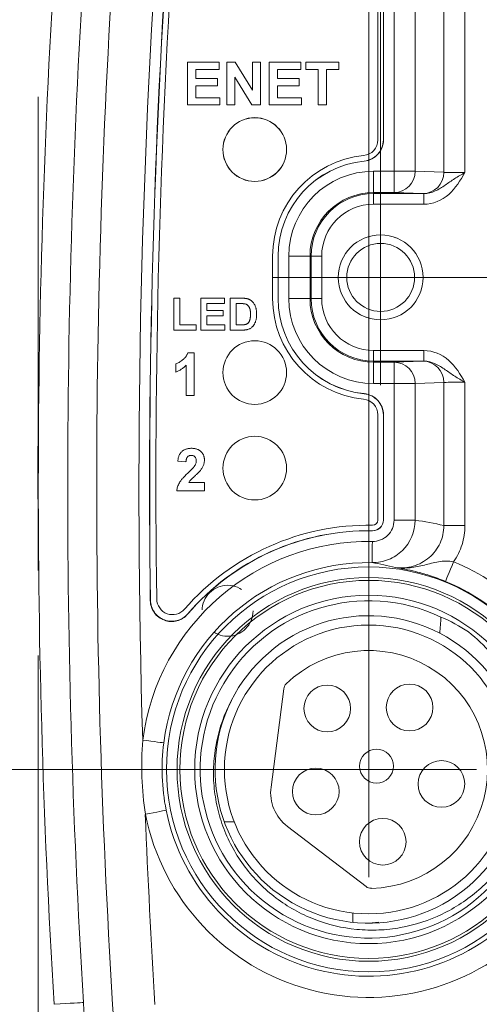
# Model space of a CAD drawing. Header units: millimetres. Extents: x 10 to 272, y 8 to 208.
# Tile 11 of 15: x 160 to 171, y 104 to 127. Entities that reach past the tile are written whole.
import ezdxf

# ---------------------------------------------------------------- set-up
doc = ezdxf.new("R2010")
doc.units = ezdxf.units.MM
doc.linetypes.add('CENTERX2', pattern=[20.32, 12.7, -2.54, 2.54, -2.54])
doc.linetypes.add('HIDDEN', pattern=[1.905, 1.27, -0.635])
doc.styles.add('SLDTEXTSTYLE1', font='TXT', dxfattribs={"width": 0.605})
doc.dimstyles.new('SLDDIMSTYLE2', dxfattribs={"dimtxt": 2.054655, "dimasz": 3, "dimexe": 0, "dimexo": 0.0625, "dimgap": 0.513664, "dimtad": 0, "dimtih": 1, "dimtoh": 1, "dimdec": 1, "dimrnd": 1e-09, "dimzin": 4, "dimdsep": 46, "dimtxsty": 'SLDTEXTSTYLE1', "dimsah": 1, "dimcen": 0.09, "dimadec": 0, "dimazin": 1, "dimtfac": 1, "dimtdec": 1, "dimtofl": 0, "dimtmove": 0, "dimatfit": 3, "dimfxl": 1, "dimfrac": 2, "dimtolj": 1, "dimtzin": 12, "dimarcsym": 0})
doc.dimstyles.new('SLDDIMSTYLE3', dxfattribs={"dimtxt": 2.054655, "dimasz": 3, "dimexe": 0, "dimexo": 0.0625, "dimgap": 0.513664, "dimtad": 0, "dimtih": 1, "dimtoh": 1, "dimdec": 1, "dimrnd": 1e-09, "dimzin": 12, "dimdsep": 46, "dimtxsty": 'SLDTEXTSTYLE1', "dimsah": 1, "dimcen": 0.09, "dimadec": 0, "dimazin": 3, "dimtfac": 1, "dimtdec": 1, "dimtofl": 0, "dimtmove": 0, "dimatfit": 3, "dimfxl": 1, "dimfrac": 2, "dimtolj": 1, "dimtzin": 12, "dimarcsym": 0})
doc.dimstyles.new('SLDDIMSTYLE6', dxfattribs={"dimtxt": 2.054655, "dimasz": 3, "dimexe": 0, "dimexo": 0.0625, "dimgap": 0.513664, "dimtad": 0, "dimtih": 1, "dimtoh": 1, "dimdec": 1, "dimrnd": 1e-09, "dimzin": 12, "dimdsep": 46, "dimtxsty": 'SLDTEXTSTYLE1', "dimsah": 1, "dimcen": 0.09, "dimadec": 0, "dimazin": 3, "dimtfac": 1, "dimtdec": 1, "dimtmove": 0, "dimatfit": 0, "dimfxl": 1, "dimfrac": 2, "dimtolj": 1, "dimtzin": 12, "dimarcsym": 0})

# ---------------------------------------------------------------- blocks, each defined once
blk = doc.blocks.new('_D_15')
at = {"color": 7, "linetype": 'Continuous', "lineweight": 0}
for p, q in [((148.462, 142.615), (147.992, 142.615)), ((147.992, 142.615), (147.992, 139.46)), ((153.558, 142.615), (154.028, 142.615)), ((154.028, 142.615), (154.028, 139.46)), ((160.652, 127.229), (160.652, 142.537)), ((168.437, 111.394), (168.437, 142.537)), ((160.652, 141.037), (154.851, 141.037)), ((168.437, 141.037), (160.652, 141.037)), ((147.992, 139.46), (148.462, 139.46)), ((154.028, 139.46), (153.558, 139.46))]:
    blk.add_line(p, q, dxfattribs=at)
for points in [[(160.652, 141.037), (163.652, 140.529), (163.652, 141.545)], [(168.437, 141.037), (165.437, 141.545), (165.437, 140.529)]]:
    blk.add_solid(points, dxfattribs=at)
at = {"color": 7, "linetype": 'Continuous', "lineweight": 0, "char_height": 2.1167, "attachment_point": 1, "style": 'SLDTEXTSTYLE1'}
for s, insert in [('7.8', (143.719, 142.188)), ('.31', (149.05, 142.188))]:
    blk.add_mtext(s, dxfattribs=dict(at, insert=insert))
blk = doc.blocks.new('_D_16')
at = {"color": 7, "linetype": 'Continuous', "lineweight": 0}
for p, q in [((178.79, 112.478), (178.79, 90.99)), ((160.652, 112.074), (160.652, 90.99)), ((170.099, 94.068), (169.628, 94.068)), ((169.628, 94.068), (169.628, 90.912)), ((175.194, 94.068), (175.665, 94.068)), ((175.665, 94.068), (175.665, 90.912)), ((160.652, 92.49), (154.652, 92.49)), ((178.79, 92.49), (184.79, 92.49)), ((169.628, 90.912), (170.099, 90.912)), ((175.665, 90.912), (175.194, 90.912))]:
    blk.add_line(p, q, dxfattribs=at)
for points in [[(160.652, 92.49), (157.652, 92.998), (157.652, 91.982)], [(178.79, 92.49), (181.79, 91.982), (181.79, 92.998)]]:
    blk.add_solid(points, dxfattribs=at)
at = {"color": 7, "linetype": 'Continuous', "lineweight": 0, "char_height": 2.1167, "attachment_point": 1, "style": 'SLDTEXTSTYLE1'}
for s, insert in [('18.1', (163.788, 93.641)), ('.71', (170.687, 93.641))]:
    blk.add_mtext(s, dxfattribs=dict(at, insert=insert))
blk = doc.blocks.new('_D_17')
at = {"color": 7, "linetype": 'Continuous', "lineweight": 0}
for p, q in [((150.642, 109.394), (150.642, 115.394)), ((166.437, 109.394), (149.142, 109.394)), ((150.054, 107.361), (149.584, 107.361)), ((149.584, 107.361), (149.584, 104.206)), ((155.15, 107.361), (155.62, 107.361)), ((155.62, 107.361), (155.62, 104.206)), ((149.584, 104.206), (150.054, 104.206)), ((155.62, 104.206), (155.15, 104.206)), ((169.91, 102.049), (149.142, 102.049)), ((150.642, 102.049), (150.642, 96.049))]:
    blk.add_line(p, q, dxfattribs=at)
for points in [[(150.642, 109.394), (151.15, 112.394), (150.134, 112.394)], [(150.642, 102.049), (150.134, 99.049), (151.15, 99.049)]]:
    blk.add_solid(points, dxfattribs=at)
at = {"color": 7, "linetype": 'Continuous', "lineweight": 0, "char_height": 2.1167, "attachment_point": 1, "style": 'SLDTEXTSTYLE1'}
for s, insert in [('7.3', (145.311, 106.934)), ('.29', (150.642, 106.934))]:
    blk.add_mtext(s, dxfattribs=dict(at, insert=insert))
blk = doc.blocks.new('_D_18')
at = {"color": 7, "linetype": 'Continuous', "lineweight": 0}
for p, q in [((168.719, 122.978), (168.719, 146.629)), ((188.719, 122.978), (188.719, 146.629)), ((202.058, 146.707), (201.588, 146.707)), ((201.588, 146.707), (201.588, 143.552)), ((207.154, 146.707), (207.624, 146.707)), ((207.624, 146.707), (207.624, 143.552)), ((168.719, 145.129), (188.719, 145.129)), ((188.719, 145.129), (195.277, 145.129)), ((201.588, 143.552), (202.058, 143.552)), ((207.624, 143.552), (207.154, 143.552))]:
    blk.add_line(p, q, dxfattribs=at)
for points in [[(168.719, 145.129), (171.719, 144.621), (171.719, 145.637)], [(188.719, 145.129), (185.719, 145.637), (185.719, 144.621)]]:
    blk.add_solid(points, dxfattribs=at)
at = {"color": 7, "linetype": 'Continuous', "lineweight": 0, "char_height": 2.1167, "attachment_point": 1, "style": 'SLDTEXTSTYLE1'}
for s, insert in [('20.0', (195.747, 146.28)), ('.79', (202.646, 146.28))]:
    blk.add_mtext(s, dxfattribs=dict(at, insert=insert))
blk = doc.blocks.new('SW_CENTERMARKSYMBOL_0')
at = {"color": 0, "linetype": 'Continuous', "lineweight": 0}
for q in [(0, 2.54), (-2.54, 0), (0, -2.54), (2.54, 0)]:
    blk.add_line((0, 0), q, dxfattribs=at)
blk = doc.blocks.new('SW_CENTERMARKSYMBOL_2')
at = {"color": 0, "linetype": 'Continuous', "lineweight": 0}
for q in [(0, 2.54), (-2.54, 0), (0, -2.54), (2.54, 0)]:
    blk.add_line((0, 0), q, dxfattribs=at)

msp = doc.modelspace()

# ---------------------------------------------------------------- linework, layer by layer
at = {"color": 7, "linetype": 'Continuous', "lineweight": 15}
for p, q in [((169.035, 123.476), (169.035, 129.85)), ((169.531, 129.85), (169.531, 123.476)), ((168.653, 124.217), (168.653, 129.698)), ((168.782, 124.215), (168.782, 129.7)), ((168.785, 124.213), (168.785, 129.703)), ((170.208, 123.451), (170.208, 128.706)), ((170.705, 128.706), (170.705, 123.447)), ((164.17, 126.041), (164.914, 126.041)), ((164.17, 125.041), (164.17, 126.041)), ((164.363, 125.875), (164.363, 125.657)), ((164.914, 125.875), (164.363, 125.875)), ((164.914, 126.041), (164.914, 125.875)), ((165.094, 126.041), (165.294, 126.041)), ((165.094, 125.041), (165.094, 126.041)), ((165.294, 126.041), (165.696, 125.384)), ((165.696, 126.041), (165.888, 126.041)), ((165.696, 125.384), (165.696, 126.041)), ((165.888, 126.041), (165.888, 125.041)), ((166.094, 125.041), (166.094, 126.041)), ((166.094, 126.041), (166.837, 126.041)), ((166.286, 125.875), (166.286, 125.657)), ((166.837, 125.875), (166.286, 125.875)), ((166.837, 126.041), (166.837, 125.875)), ((166.953, 126.041), (167.735, 126.041)), ((166.953, 125.875), (166.953, 126.041)), ((167.247, 125.875), (166.953, 125.875)), ((167.247, 125.041), (167.247, 125.875)), ((167.735, 125.875), (167.44, 125.875)), ((167.44, 125.875), (167.44, 125.041)), ((167.735, 126.041), (167.735, 125.875)), ((164.363, 125.657), (164.876, 125.657)), ((164.876, 125.657), (164.876, 125.49)), ((165.286, 125.688), (165.286, 125.041)), ((165.681, 125.041), (165.286, 125.688)), ((166.286, 125.657), (166.799, 125.657)), ((166.799, 125.657), (166.799, 125.49)), ((164.363, 125.49), (164.363, 125.208)), ((164.876, 125.49), (164.363, 125.49)), ((166.286, 125.49), (166.286, 125.208)), ((166.799, 125.49), (166.286, 125.49)), ((164.363, 125.208), (164.927, 125.208)), ((164.927, 125.208), (164.927, 125.041)), ((166.286, 125.208), (166.85, 125.208)), ((166.85, 125.208), (166.85, 125.041)), ((164.927, 125.041), (164.17, 125.041)), ((165.286, 125.041), (165.094, 125.041)), ((165.888, 125.041), (165.681, 125.041)), ((166.85, 125.041), (166.094, 125.041)), ((167.44, 125.041), (167.247, 125.041)), ((168.552, 123.476), (168.552, 122.976)), ((168.552, 123.476), (169.035, 123.476)), ((169.035, 123.476), (169.035, 122.976)), ((169.035, 123.476), (169.531, 123.476)), ((169.531, 123.476), (170.208, 123.451)), ((168.552, 122.976), (168.552, 122.95)), ((169.035, 122.976), (168.552, 122.976)), ((168.552, 122.7), (168.552, 122.95)), ((168.552, 122.95), (169.737, 122.95)), ((169.712, 122.951), (169.035, 122.976)), ((169.737, 122.7), (169.737, 122.95)), ((169.737, 122.7), (168.552, 122.7)), ((166.173, 120.478), (166.173, 121.478)), ((166.301, 121.478), (166.304, 121.478)), ((166.301, 120.478), (166.301, 121.478)), ((166.304, 120.478), (166.304, 121.478)), ((166.554, 121.478), (167.054, 121.478)), ((166.554, 120.478), (166.554, 121.478)), ((167.054, 121.478), (167.054, 120.478)), ((167.054, 121.478), (167.08, 121.478)), ((167.33, 121.478), (167.08, 121.478)), ((167.08, 120.478), (167.08, 121.478)), ((167.33, 121.478), (167.33, 120.478)), ((163.844, 120.486), (163.988, 120.486)), ((163.844, 119.736), (163.844, 120.486)), ((163.988, 120.486), (163.988, 119.861)), ((164.479, 120.486), (165.036, 120.486)), ((164.479, 119.736), (164.479, 120.486)), ((164.623, 120.361), (164.623, 120.198)), ((165.036, 120.361), (164.623, 120.361)), ((165.036, 120.486), (165.036, 120.361)), ((165.171, 120.486), (165.446, 120.486)), ((165.171, 119.736), (165.171, 120.486)), ((165.315, 120.361), (165.315, 119.861)), ((165.386, 120.361), (165.315, 120.361)), ((166.301, 120.478), (166.304, 120.478)), ((166.554, 120.478), (167.054, 120.478)), ((167.054, 120.478), (167.08, 120.478)), ((167.33, 120.478), (167.08, 120.478)), ((164.623, 120.198), (165.007, 120.198)), ((164.623, 120.073), (164.623, 119.861)), ((165.007, 120.073), (164.623, 120.073)), ((165.007, 120.198), (165.007, 120.073)), ((163.988, 119.861), (164.373, 119.861)), ((164.373, 119.861), (164.373, 119.736)), ((164.623, 119.861), (165.046, 119.861)), ((165.046, 119.861), (165.046, 119.736)), ((165.315, 119.861), (165.434, 119.861)), ((164.373, 119.736), (163.844, 119.736)), ((165.046, 119.736), (164.479, 119.736)), ((165.454, 119.736), (165.171, 119.736)), ((160.669, 119.289), (160.679, 119.289)), ((160.669, 119.25), (160.679, 119.25)), ((164.173, 119.198), (164.327, 119.198)), ((164.327, 119.198), (164.327, 118.198)), ((168.552, 119.256), (169.737, 119.256)), ((168.552, 119.256), (168.552, 119.006)), ((169.737, 119.256), (169.737, 119.006)), ((163.891, 118.749), (163.891, 118.941)), ((169.737, 119.006), (168.552, 119.006)), ((168.552, 118.98), (168.552, 119.006)), ((168.552, 118.98), (169.035, 118.98)), ((168.552, 118.48), (168.552, 118.98)), ((169.035, 118.98), (169.712, 119.005)), ((169.035, 118.48), (169.035, 118.98)), ((164.135, 118.198), (164.135, 118.909)), ((169.035, 118.48), (168.552, 118.48)), ((169.531, 118.48), (169.035, 118.48)), ((169.035, 115.261), (169.035, 118.48)), ((170.208, 118.505), (169.531, 118.48)), ((169.531, 118.48), (169.531, 115.261)), ((170.208, 115.135), (170.208, 118.505)), ((170.705, 118.509), (170.705, 115.135)), ((164.327, 118.198), (164.135, 118.198)), ((168.653, 115.261), (168.653, 117.739)), ((168.782, 115.261), (168.782, 117.741)), ((168.785, 115.261), (168.785, 117.743)), ((164.131, 116.633), (163.938, 116.652)), ((164.195, 116.146), (164.566, 116.146)), ((164.566, 116.146), (164.566, 115.954)), ((164.566, 115.954), (163.913, 115.954)), ((160.642, 115.753), (160.652, 115.753)), ((160.642, 115.715), (160.652, 115.715)), ((168.782, 115.261), (168.785, 115.261)), ((169.531, 115.261), (169.035, 115.261)), ((168.528, 115.015), (168.528, 115.012)), ((170.208, 115.135), (170.705, 115.135)), ((163.291, 113.369), (163.294, 113.376)), ((164.173, 113.057), (164.171, 113.05)), ((166.434, 111.292), (166.135, 108.976)), ((165.043, 108.158), (165.27, 108.158)), ((166.52, 108.053), (168.375, 106.636)), ((168.063, 106.015), (168.063, 105.807)), ((168.437, 105.774), (168.676, 105.795))]:
    msp.add_line(p, q, dxfattribs=at)
at = {"color": 7, "linetype": 'CENTERX2', "lineweight": 0}
msp.add_line((160.652, 125.229), (160.652, 114.074), dxfattribs=at)
at = {"color": 7, "linetype": 'Continuous', "lineweight": 15, "flags": 128}
for points in [[(168.782, 124.215), (168.784, 124.214), (168.785, 124.213)], [(168.333, 123.715), (168.332, 123.716), (168.331, 123.717)], [(168.331, 118.238), (168.332, 118.24), (168.333, 118.241)], [(168.785, 117.743), (168.784, 117.742), (168.782, 117.741)], [(168.516, 114.262), (168.516, 114.273), (168.517, 114.302), (168.517, 114.349), (168.518, 114.411), (168.52, 114.487), (168.521, 114.572), (168.522, 114.666), (168.524, 114.762)], [(170.437, 114.283), (170.401, 114.194), (170.365, 114.108), (170.333, 114.028), (170.304, 113.958), (170.281, 113.901), (170.263, 113.858), (170.252, 113.831), (170.248, 113.821)], [(163.609, 110.02), (163.598, 110.022), (163.569, 110.025), (163.523, 110.031), (163.462, 110.039), (163.387, 110.049), (163.302, 110.06), (163.209, 110.072), (163.113, 110.085)], [(163.664, 108.435), (163.654, 108.433), (163.625, 108.427), (163.579, 108.418), (163.518, 108.406), (163.444, 108.391), (163.36, 108.374), (163.269, 108.356), (163.174, 108.337)], [(161.716, 103.907), (161.687, 103.905), (161.641, 103.902), (161.578, 103.898), (161.498, 103.894), (161.402, 103.888), (161.29, 103.881), (161.164, 103.873), (161.025, 103.865)]]:
    msp.add_lwpolyline(points, dxfattribs=at)
at = {"color": 7, "linetype": 'Continuous', "lineweight": 15}
for centre, radius in [((165.752, 123.987), 0.751), ((165.752, 123.987), 0.75), ((168.719, 120.978), 1), ((168.719, 120.978), 0.8), ((165.752, 118.737), 0.75), ((165.752, 116.487), 0.75), ((168.437, 109.394), 4.766), ((168.437, 109.394), 4.516), ((168.437, 109.394), 4.45), ((168.437, 109.394), 4.1), ((168.437, 109.394), 3.4), ((167.46, 110.829), 0.55), ((169.4, 110.852), 0.55), ((168.622, 109.471), 0.4), ((167.191, 108.875), 0.55), ((170.151, 109.052), 0.55), ((168.768, 107.691), 0.55)]:
    msp.add_circle(centre, radius, dxfattribs=at)
at = {"color": 7, "linetype": 'HIDDEN', "lineweight": 0}
for centre, radius in [((168.719, 120.978), 1), ((165.112, 113.129), 0.6)]:
    msp.add_circle(centre, radius, dxfattribs=at)
at = {"color": 7, "linetype": 'Continuous', "lineweight": 15}
for centre, radius, start, end in [((358.969, 116.015), 198.317, 175.93361, 183.51252), ((358.969, 116.015), 197.624, 175.93361, 183.51252), ((358.969, 116.015), 196.941, 175.93361, 183.65873), ((358.969, 116.015), 195.946, 175.93361, 181.73427), ((358.969, 116.015), 195.696, 176.0398, 180.77465), ((358.969, 116.015), 195.693, 176.04047, 180.77261), ((358.987, 116.263), 195.564, 176.11405, 180.83716), ((168.281, 124.217), 0.373, 275.6574, 0), ((168.552, 121.478), 2.379, 95.6574, 180), ((168.552, 121.478), 2.25, 95.625, 180), ((168.552, 121.478), 2.248, 95.5755, 180), ((168.552, 121.478), 1.998, 90, 180), ((169.033, 123.474), 0.499, 270.2342, 0.1638), ((169.709, 123.449), 0.499, 270.2337, 0.1641), ((168.552, 121.478), 1.498, 90, 180), ((168.552, 121.478), 1.472, 90, 180), ((168.552, 121.478), 1.222, 90, 180), ((168.552, 120.478), 2.379, 180, 264.3426), ((168.552, 120.478), 2.25, 180, 264.375), ((168.552, 120.478), 2.248, 180, 264.4245), ((168.552, 120.478), 1.998, 180, 270), ((168.552, 120.478), 1.498, 180, 270), ((168.552, 120.478), 1.472, 180, 270), ((168.552, 120.478), 1.222, 180, 270), ((169.033, 118.481), 0.499, 359.8362, 89.7658), ((169.709, 118.506), 0.499, 359.8362, 89.7658), ((168.281, 117.739), 0.373, 0, 84.3426), ((358.969, 116.015), 198.327, 179.56904, 180.07551), ((168.532, 115.265), 0.121, 269.0735, 358.3228), ((168.437, 109.394), 5.75, 89.0735, 138.9993), ((168.437, 109.394), 5.618, 89.0735, 139.4058), ((168.437, 109.394), 5.621, 89.0735, 139.3409), ((168.437, 109.394), 5.368, 89.0735, 172.6141), ((168.437, 109.394), 5.282, 45.2546, 67.7512), ((168.437, 109.394), 4.869, 89.0735, 172.6141), ((168.437, 109.394), 4.782, 45.2546, 67.7512), ((163.816, 113.411), 0.373, 180.8372, 318.9993), ((168.437, 109.394), 3.97, 64.6381, 43.4031), ((168.437, 109.394), 3.62, 62.4447, 153.5658), ((168.437, 109.395), 3.62, 153.3567, 62.447), ((168.437, 109.394), 2.8, 271.3051, 133.9501), ((168.437, 109.394), 5.368, 191.3659, 22.8238), ((168.437, 109.394), 4.869, 191.3659, 22.8238), ((166.633, 111.266), 0.2, 133.9501, 172.6276), ((167.127, 108.848), 1, 172.6276, 232.6276), ((358.969, 116.015), 195.946, 182.24574, 183.5569), ((168.496, 106.795), 0.2, 232.6276, 271.3051)]:
    msp.add_arc(centre, radius, start, end, dxfattribs=at)
for centre, major_axis, ratio, start_param, end_param in [((170.705, 123.451), (0.5, 0), 0.008727, 3.259402, 4.712389), ((170.705, 122.951), (1, 0), 0.004363, 3.259402, 3.397654), ((170.705, 119.004), (1, 0), 0.004363, 2.885531, 3.023783), ((170.705, 118.505), (0.5, 0), 0.008727, 1.570796, 3.023783), ((168.772, 109.394), (5.952, 0), 0.993865, 1.327106, 1.442862)]:
    msp.add_ellipse(centre, major_axis=major_axis, ratio=ratio, start_param=start_param, end_param=end_param, dxfattribs=at)
for points, knots in [([(168.331, 123.717), (168.454, 123.73), (168.57, 123.788), (168.735, 123.97), (168.782, 124.091), (168.782, 124.215)], [0, 0, 0, 0, 0.5, 0.5, 1, 1, 1, 1]), ([(168.785, 124.213), (168.785, 124.089), (168.738, 123.968), (168.573, 123.786), (168.457, 123.727), (168.333, 123.715)], [0, 0, 0, 0, 0.5, 0.5, 1, 1, 1, 1]), ([(169.737, 122.95), (169.832, 122.95), (169.923, 122.974), (170.091, 123.049), (170.167, 123.1), (170.314, 123.202), (170.387, 123.254), (170.541, 123.352), (170.623, 123.4), (170.705, 123.447)], [0, 0, 0, 0, 0.25, 0.25, 0.5, 0.5, 0.75, 0.75, 1, 1, 1, 1]), ([(169.737, 122.7), (169.954, 122.7), (170.162, 122.791), (170.484, 123.074), (170.598, 123.262), (170.705, 123.447)], [0, 0, 0, 0, 0.5, 0.5, 1, 1, 1, 1]), ([(165.517, 120.354), (165.514, 120.355), (165.507, 120.356), (165.496, 120.358), (165.482, 120.359), (165.467, 120.36), (165.45, 120.36), (165.43, 120.361), (165.409, 120.361), (165.394, 120.361), (165.386, 120.361)], [0, 0, 0, 0, 0.072342, 0.15927, 0.261932, 0.378246, 0.511639, 0.658766, 0.821921, 1, 1, 1, 1]), ([(165.446, 120.486), (165.453, 120.486), (165.468, 120.486), (165.489, 120.486), (165.509, 120.485), (165.528, 120.483), (165.545, 120.481), (165.56, 120.479), (165.575, 120.476), (165.584, 120.473), (165.588, 120.472)], [0, 0, 0, 0, 0.15747, 0.30663, 0.445395, 0.573987, 0.694437, 0.804898, 0.906812, 1, 1, 1, 1]), ([(165.652, 120.111), (165.652, 120.118), (165.651, 120.132), (165.651, 120.152), (165.65, 120.171), (165.648, 120.188), (165.646, 120.204), (165.643, 120.219), (165.64, 120.233), (165.635, 120.249), (165.627, 120.267), (165.617, 120.287), (165.605, 120.304), (165.591, 120.319), (165.575, 120.331), (165.558, 120.341), (165.538, 120.349), (165.524, 120.353), (165.517, 120.354)], [0, 0, 0, 0, 0.069875, 0.135361, 0.196499, 0.253878, 0.307527, 0.357037, 0.403101, 0.445281, 0.523217, 0.596067, 0.664075, 0.729159, 0.793328, 0.85924, 0.927674, 1, 1, 1, 1]), ([(165.588, 120.472), (165.593, 120.47), (165.604, 120.467), (165.62, 120.461), (165.634, 120.453), (165.649, 120.445), (165.663, 120.436), (165.676, 120.426), (165.688, 120.415), (165.704, 120.399), (165.723, 120.377), (165.742, 120.348), (165.759, 120.316), (165.77, 120.287), (165.777, 120.263), (165.782, 120.243), (165.786, 120.223), (165.79, 120.201), (165.793, 120.178), (165.795, 120.155), (165.796, 120.13), (165.796, 120.113), (165.796, 120.104)], [0, 0, 0, 0, 0.037276, 0.073881, 0.110355, 0.146723, 0.182897, 0.219217, 0.255934, 0.293058, 0.368269, 0.444736, 0.523447, 0.604997, 0.647505, 0.69179, 0.737961, 0.786111, 0.836323, 0.888669, 0.943199, 1, 1, 1, 1]), ([(165.53, 119.869), (165.536, 119.87), (165.548, 119.874), (165.565, 119.881), (165.58, 119.889), (165.594, 119.9), (165.607, 119.913), (165.618, 119.93), (165.628, 119.95), (165.635, 119.969), (165.64, 119.986), (165.643, 120.001), (165.645, 120.017), (165.648, 120.033), (165.65, 120.051), (165.651, 120.07), (165.651, 120.09), (165.652, 120.104), (165.652, 120.111)], [0, 0, 0, 0, 0.064918, 0.126443, 0.185879, 0.243017, 0.302491, 0.369364, 0.444572, 0.529178, 0.575517, 0.625405, 0.678868, 0.735605, 0.796189, 0.860141, 0.928064, 1, 1, 1, 1]), ([(165.796, 120.104), (165.796, 120.089), (165.795, 120.061), (165.791, 120.019), (165.784, 119.98), (165.777, 119.956), (165.773, 119.945)], [0, 0, 0, 0, 0.275802, 0.533396, 0.774073, 1, 1, 1, 1]), ([(165.434, 119.861), (165.439, 119.862), (165.449, 119.862), (165.464, 119.862), (165.478, 119.862), (165.491, 119.863), (165.502, 119.864), (165.512, 119.865), (165.522, 119.867), (165.527, 119.868), (165.53, 119.869)], [0, 0, 0, 0, 0.1666731, 0.3209094, 0.4643462, 0.5938634, 0.712744, 0.82094, 0.9156866, 1, 1, 1, 1]), ([(165.773, 119.945), (165.771, 119.938), (165.766, 119.925), (165.758, 119.906), (165.749, 119.888), (165.739, 119.871), (165.729, 119.855), (165.718, 119.839), (165.706, 119.825), (165.697, 119.817), (165.693, 119.812)], [0, 0, 0, 0, 0.136361, 0.268243, 0.396888, 0.522663, 0.64515, 0.764832, 0.882961, 1, 1, 1, 1]), ([(165.587, 119.752), (165.583, 119.751), (165.574, 119.748), (165.56, 119.745), (165.545, 119.742), (165.529, 119.74), (165.512, 119.739), (165.493, 119.737), (165.474, 119.737), (165.461, 119.737), (165.454, 119.736)], [0, 0, 0, 0, 0.099891, 0.207319, 0.32085, 0.442316, 0.570169, 0.705422, 0.849411, 1, 1, 1, 1]), ([(165.693, 119.812), (165.686, 119.806), (165.672, 119.793), (165.647, 119.777), (165.619, 119.763), (165.598, 119.756), (165.587, 119.752)], [0, 0, 0, 0, 0.227035, 0.468179, 0.723729, 1, 1, 1, 1]), ([(163.891, 118.941), (163.904, 118.946), (163.931, 118.956), (163.97, 118.977), (164.011, 119.004), (164.046, 119.03), (164.074, 119.053), (164.093, 119.071), (164.111, 119.09), (164.126, 119.11), (164.141, 119.131), (164.153, 119.152), (164.164, 119.175), (164.17, 119.19), (164.173, 119.198)], [0, 0, 0, 0, 0.104473, 0.218653, 0.342856, 0.479269, 0.549541, 0.617424, 0.683535, 0.748597, 0.812176, 0.874869, 0.937429, 1, 1, 1, 1]), ([(169.737, 119.256), (169.954, 119.256), (170.162, 119.165), (170.484, 118.882), (170.598, 118.694), (170.705, 118.509)], [0, 0, 0, 0, 0.5, 0.5, 1, 1, 1, 1]), ([(169.737, 119.006), (169.832, 119.006), (169.923, 118.982), (170.091, 118.907), (170.167, 118.856), (170.314, 118.754), (170.387, 118.702), (170.541, 118.603), (170.623, 118.556), (170.705, 118.509)], [0, 0, 0, 0, 0.25, 0.25, 0.5, 0.5, 0.75, 0.75, 1, 1, 1, 1]), ([(164.135, 118.909), (164.126, 118.901), (164.109, 118.883), (164.081, 118.858), (164.052, 118.836), (164.022, 118.815), (163.991, 118.796), (163.959, 118.778), (163.926, 118.762), (163.903, 118.753), (163.891, 118.749)], [0, 0, 0, 0, 0.126571, 0.251425, 0.376425, 0.500093, 0.624181, 0.748133, 0.873869, 1, 1, 1, 1]), ([(168.782, 117.741), (168.782, 117.865), (168.735, 117.985), (168.57, 118.167), (168.454, 118.226), (168.331, 118.238)], [0, 0, 0, 0, 0.5, 0.5, 1, 1, 1, 1]), ([(168.333, 118.241), (168.457, 118.229), (168.573, 118.17), (168.738, 117.988), (168.785, 117.867), (168.785, 117.743)], [0, 0, 0, 0, 0.5, 0.5, 1, 1, 1, 1]), ([(163.938, 116.652), (163.94, 116.665), (163.943, 116.69), (163.95, 116.726), (163.96, 116.76), (163.972, 116.79), (163.986, 116.818), (164.002, 116.843), (164.021, 116.865), (164.041, 116.884), (164.064, 116.9), (164.088, 116.915), (164.113, 116.927), (164.14, 116.937), (164.168, 116.945), (164.197, 116.95), (164.228, 116.953), (164.249, 116.954), (164.26, 116.954)], [0, 0, 0, 0, 0.079436, 0.154013, 0.224141, 0.289934, 0.352732, 0.412726, 0.470303, 0.527169, 0.583502, 0.639948, 0.696585, 0.753727, 0.812707, 0.872963, 0.935035, 1, 1, 1, 1]), ([(164.26, 116.954), (164.271, 116.954), (164.294, 116.953), (164.327, 116.95), (164.358, 116.943), (164.387, 116.935), (164.415, 116.924), (164.44, 116.91), (164.463, 116.894), (164.485, 116.876), (164.504, 116.856), (164.521, 116.835), (164.535, 116.812), (164.547, 116.789), (164.555, 116.763), (164.562, 116.737), (164.566, 116.71), (164.566, 116.691), (164.566, 116.682)], [0, 0, 0, 0, 0.075672, 0.147381, 0.216085, 0.281698, 0.34546, 0.407486, 0.468731, 0.529782, 0.590033, 0.648548, 0.705954, 0.763102, 0.820289, 0.878479, 0.938226, 1, 1, 1, 1]), ([(164.256, 116.787), (164.247, 116.787), (164.23, 116.786), (164.206, 116.779), (164.185, 116.768), (164.17, 116.755), (164.16, 116.742), (164.153, 116.731), (164.147, 116.718), (164.142, 116.704), (164.138, 116.688), (164.135, 116.671), (164.132, 116.653), (164.131, 116.64), (164.131, 116.633)], [0, 0, 0, 0, 0.116899, 0.2258237, 0.3300861, 0.4354515, 0.4903067, 0.5482441, 0.6107668, 0.6776751, 0.7491886, 0.8268587, 0.9101116, 1, 1, 1, 1]), ([(164.374, 116.656), (164.374, 116.666), (164.373, 116.685), (164.367, 116.711), (164.357, 116.734), (164.343, 116.754), (164.326, 116.769), (164.305, 116.78), (164.281, 116.786), (164.264, 116.787), (164.256, 116.787)], [0, 0, 0, 0, 0.14914, 0.282162, 0.404656, 0.52111, 0.634416, 0.748796, 0.868711, 1, 1, 1, 1]), ([(164.336, 116.54), (164.342, 116.55), (164.353, 116.569), (164.365, 116.598), (164.373, 116.627), (164.374, 116.646), (164.374, 116.656)], [0, 0, 0, 0, 0.272796, 0.526191, 0.766904, 1, 1, 1, 1]), ([(164.566, 116.682), (164.566, 116.671), (164.566, 116.649), (164.561, 116.617), (164.554, 116.586), (164.544, 116.555), (164.53, 116.525), (164.513, 116.494), (164.493, 116.462), (164.478, 116.442), (164.47, 116.431)], [0, 0, 0, 0, 0.1191762, 0.2364274, 0.3526638, 0.4690861, 0.5894629, 0.7176015, 0.8541895, 1, 1, 1, 1]), ([(163.913, 115.954), (163.915, 115.97), (163.919, 116.003), (163.933, 116.051), (163.951, 116.098), (163.971, 116.136), (163.991, 116.167), (164.009, 116.192), (164.03, 116.219), (164.054, 116.247), (164.082, 116.278), (164.113, 116.31), (164.147, 116.344), (164.171, 116.367), (164.183, 116.379)], [0, 0, 0, 0, 0.096357, 0.192661, 0.289455, 0.388479, 0.441921, 0.501521, 0.567883, 0.640892, 0.720371, 0.806637, 0.900016, 1, 1, 1, 1]), ([(164.183, 116.379), (164.193, 116.388), (164.212, 116.407), (164.239, 116.433), (164.262, 116.457), (164.283, 116.478), (164.301, 116.497), (164.315, 116.513), (164.327, 116.527), (164.333, 116.536), (164.336, 116.54)], [0, 0, 0, 0, 0.18509, 0.352357, 0.50308, 0.637279, 0.752473, 0.851886, 0.934339, 1, 1, 1, 1]), ([(164.47, 116.431), (164.466, 116.427), (164.46, 116.419), (164.449, 116.406), (164.436, 116.393), (164.422, 116.377), (164.405, 116.361), (164.387, 116.344), (164.367, 116.326), (164.346, 116.306), (164.325, 116.287), (164.306, 116.269), (164.288, 116.254), (164.273, 116.239), (164.26, 116.227), (164.249, 116.216), (164.24, 116.207), (164.227, 116.192), (164.211, 116.173), (164.2, 116.155), (164.195, 116.146)], [0, 0, 0, 0, 0.036975, 0.079193, 0.126701, 0.179184, 0.237369, 0.300559, 0.369153, 0.443112, 0.516018, 0.582473, 0.642137, 0.69462, 0.740679, 0.779589, 0.812074, 0.837814, 0.922565, 1, 1, 1, 1]), ([(169.531, 115.261), (169.531, 114.995), (169.42, 114.733), (169.138, 114.457), (169.025, 114.383), (168.78, 114.285), (168.649, 114.26), (168.516, 114.262)], [0, 0, 0, 0, 0.5, 0.5, 0.75, 0.75, 1, 1, 1, 1]), ([(168.524, 114.762), (168.658, 114.76), (168.789, 114.813), (168.979, 114.997), (169.035, 115.128), (169.035, 115.261)], [0, 0, 0, 0, 0.5, 0.5, 1, 1, 1, 1]), ([(168.785, 115.261), (168.785, 115.198), (168.755, 115.128), (168.664, 115.04), (168.594, 115.011), (168.528, 115.012)], [0, 0, 0, 0, 0.5, 0.5, 1, 1, 1, 1]), ([(168.528, 115.015), (168.593, 115.014), (168.663, 115.042), (168.753, 115.13), (168.782, 115.199), (168.782, 115.261)], [0, 0, 0, 0, 0.5, 0.5, 1, 1, 1, 1]), ([(169.065, 114.148), (169.208, 114.129), (169.352, 114.14), (169.625, 114.221), (169.754, 114.29), (169.969, 114.474), (170.058, 114.591), (170.177, 114.849), (170.208, 114.991), (170.208, 115.135)], [0, 0, 0, 0, 0.25, 0.25, 0.5, 0.5, 0.75, 0.75, 1, 1, 1, 1]), ([(170.705, 115.135), (170.705, 114.982), (170.682, 114.834), (170.591, 114.544), (170.524, 114.407), (170.437, 114.283)], [0, 0, 0, 0, 0.5, 0.5, 1, 1, 1, 1]), ([(170.437, 114.283), (170.315, 114.307), (170.195, 114.303), (169.969, 114.265), (169.86, 114.233), (169.639, 114.177), (169.527, 114.154), (169.297, 114.131), (169.179, 114.133), (169.065, 114.148)], [0, 0, 0, 0, 0.25, 0.25, 0.5, 0.5, 0.75, 0.75, 1, 1, 1, 1]), ([(170.248, 113.821), (170.119, 113.873), (169.992, 113.919), (169.754, 113.996), (169.645, 114.026), (169.356, 114.099), (169.209, 114.126), (169.065, 114.148)], [0, 0, 0, 0, 0.25, 0.25, 0.5, 0.5, 1, 1, 1, 1]), ([(164.171, 113.05), (164.105, 112.973), (164.016, 112.918), (163.821, 112.866), (163.716, 112.871), (163.527, 112.94), (163.442, 113.004), (163.326, 113.168), (163.293, 113.267), (163.291, 113.369)], [0, 0, 0, 0, 0.25, 0.25, 0.5, 0.5, 0.75, 0.75, 1, 1, 1, 1]), ([(163.294, 113.376), (163.295, 113.274), (163.328, 113.175), (163.444, 113.011), (163.529, 112.947), (163.717, 112.878), (163.823, 112.873), (164.018, 112.924), (164.107, 112.98), (164.173, 113.057)], [0, 0, 0, 0, 0.25, 0.25, 0.5, 0.5, 0.75, 0.75, 1, 1, 1, 1]), ([(170.138, 112.982), (170.135, 112.919), (170.132, 112.855), (170.128, 112.792), (170.123, 112.729), (170.118, 112.667), (170.112, 112.604)], [0, 0, 0, 0, 0.0002578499, 0.0002578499, 0.0002578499, 0.000515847, 0.000515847, 0.000515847, 0.000515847]), ([(165.196, 111.006), (165.034, 110.698), (164.92, 110.374), (164.817, 109.866), (164.795, 109.692), (164.775, 109.348), (164.778, 109.177), (164.807, 108.834), (164.834, 108.661), (164.911, 108.324), (164.962, 108.16), (165.146, 107.679), (165.317, 107.371), (165.627, 106.959), (165.74, 106.83), (165.984, 106.586), (166.116, 106.471), (166.529, 106.159), (166.83, 105.991), (167.478, 105.74), (167.812, 105.661), (168.328, 105.611), (168.503, 105.607), (168.847, 105.621), (169.017, 105.64), (169.525, 105.731), (169.86, 105.839), (170.323, 106.063), (170.473, 106.148), (170.761, 106.339), (170.9, 106.445), (171.159, 106.671), (171.28, 106.793), (171.506, 107.052), (171.611, 107.191), (171.898, 107.625), (172.047, 107.934), (172.208, 108.427), (172.251, 108.596), (172.313, 108.934), (172.333, 109.105), (172.36, 109.62), (172.331, 109.97), (172.222, 110.473), (172.174, 110.638), (172.058, 110.964), (171.988, 111.124), (171.751, 111.583), (171.555, 111.865), (171.322, 112.122)], [0, 0, 0, 0, 0.0625, 0.0625, 0.09375, 0.09375, 0.125, 0.125, 0.15625, 0.15625, 0.1875, 0.1875, 0.25, 0.25, 0.28125, 0.28125, 0.3125, 0.3125, 0.375, 0.375, 0.4375, 0.4375, 0.46875, 0.46875, 0.5, 0.5, 0.5625, 0.5625, 0.59375, 0.59375, 0.625, 0.625, 0.65625, 0.65625, 0.6875, 0.6875, 0.75, 0.75, 0.78125, 0.78125, 0.8125, 0.8125, 0.875, 0.875, 0.90625, 0.90625, 0.9375, 0.9375, 1, 1, 1, 1]), ([(163.174, 108.337), (163.131, 108.626), (163.105, 108.918), (163.085, 109.501), (163.091, 109.793), (163.113, 110.085)], [0, 0, 0, 0, 0.5, 0.5, 1, 1, 1, 1]), ([(163.609, 110.02), (163.575, 109.755), (163.562, 109.491), (163.581, 108.962), (163.612, 108.697), (163.664, 108.435)], [0, 0, 0, 0, 0.5, 0.5, 1, 1, 1, 1])]:
    msp.add_open_spline(points, degree=3, knots=knots, dxfattribs=at)
for points in [[(169.065, 114.148), (168.883, 114.197), (168.7, 114.235), (168.516, 114.262)], [(170.788, 112.631), (170.581, 112.769), (170.364, 112.886), (170.138, 112.982)], [(171.322, 112.122), (171.161, 112.307), (170.982, 112.478), (170.788, 112.631)], [(161.716, 103.907), (161.726, 103.738), (161.736, 103.57), (161.744, 103.403)]]:
    msp.add_open_spline(points, degree=3, dxfattribs=at)

# ---------------------------------------------------------------- block references
at = {"color": 7, "linetype": 'Continuous', "lineweight": 0}
for name, p in [('SW_CENTERMARKSYMBOL_0', (168.719, 120.978)), ('SW_CENTERMARKSYMBOL_2', (168.437, 109.394))]:
    msp.add_blockref(name, p, dxfattribs=at)

# ---------------------------------------------------------------- dimensions: what is measured, and where the dimension line sits
for base, p1, p2, dimstyle, picture, middle in [((168.719, 145.129), (188.719, 120.978), (168.719, 120.978), 'SLDDIMSTYLE2', '_D_18', (201.862, 145.129)), ((160.652, 141.037), (168.437, 109.394), (160.652, 125.229), 'SLDDIMSTYLE3', '_D_15', (149.05, 141.037)), ((178.79, 92.49), (160.652, 114.074), (178.79, 114.478), 'SLDDIMSTYLE6', '_D_16', (169.903, 92.49))]:
    dim = msp.add_linear_dim(base=base, p1=p1, p2=p2, dimstyle=dimstyle, dxfattribs=at)
    dim.commit()
    dim.dimension.update_dxf_attribs({"geometry": picture, "text_midpoint": middle, "dimtype": 160})
dim = msp.add_linear_dim(base=(150.642, 102.049), p1=(168.437, 109.394), p2=(171.91, 102.049), angle=90, dimstyle='SLDDIMSTYLE6', dxfattribs=at)
dim.commit()
dim.dimension.update_dxf_attribs({"geometry": '_D_17', "text_midpoint": (150.642, 105.784), "dimtype": 160})

doc.saveas('drawing.dxf')
